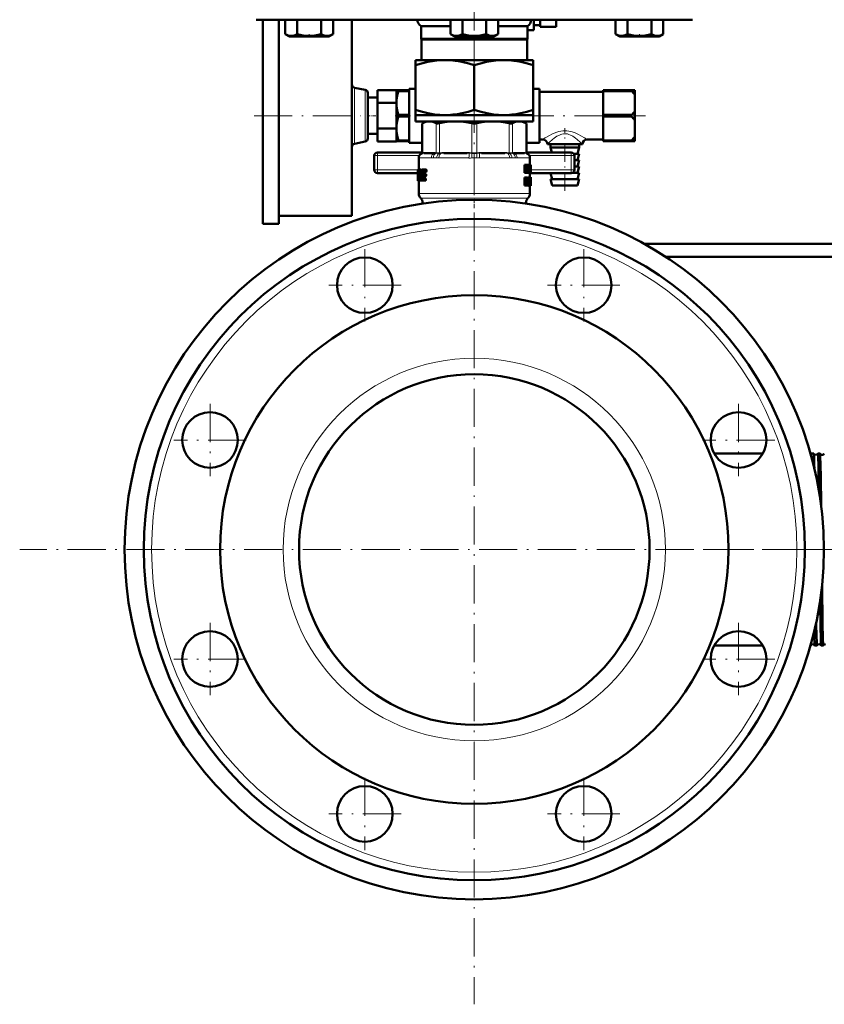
# Model space of a CAD drawing. Extents: x -2073 to 2460, y -1789 to 708.
# Tile 81 of 93: x 1355 to 1608, y -402 to -92. Entities that reach past the tile are written whole.
import ezdxf

# ---------------------------------------------------------------- set-up
doc = ezdxf.new("R2010")
doc.units = 0
doc.linetypes.add('DASHDOT', pattern=[18.5, 12, -3, 0.5, -3])

msp = doc.modelspace()

# ---------------------------------------------------------------- linework, layer by layer
at = {"color": 7, "linetype": 'DASHDOT', "lineweight": 18}
for p, q in [((1497.97, 400.7), (1497.97, -103.59)), ((1497.97, -64.74), (1497.97, -110.53)), ((1497.97, -115.97), (1497.97, -402.05)), ((1428.67, -122.56), (1462.27, -122.56)), ((1510.96, -122.56), (1551.88, -122.56)), ((1463.53, -164.49), (1463.53, -187.24)), ((1532.41, -164.49), (1532.41, -187.24)), ((1474.91, -175.86), (1452.16, -175.86)), ((1543.79, -175.86), (1521.04, -175.86)), ((1414.82, -213.2), (1414.82, -235.95)), ((1581.12, -213.2), (1581.12, -235.95)), ((1426.2, -224.57), (1403.45, -224.57)), ((1592.5, -224.57), (1569.75, -224.57)), ((1641.01, -259.01), (1354.93, -259.01)), ((1570.46, -259.01), (1606.85, -259.01)), ((1600.21, -259.01), (1745.2, -259.01)), ((1414.82, -282.08), (1414.82, -304.83)), ((1581.12, -282.08), (1581.12, -304.83)), ((1426.2, -293.45), (1403.45, -293.45)), ((1592.5, -293.45), (1569.75, -293.45)), ((1463.53, -330.79), (1463.53, -353.54)), ((1532.41, -330.79), (1532.41, -353.54)), ((1474.91, -342.16), (1452.16, -342.16)), ((1543.79, -342.16), (1521.04, -342.16))]:
    msp.add_line(p, q, dxfattribs=at)
at = {"color": 7, "lineweight": 50}
for p, q in [((1429.3, -92.36), (1497.97, -92.36)), ((1431.47, -122.56), (1431.47, -92.36)), ((1436.47, -122.56), (1436.47, -92.36)), ((1438.51, -92.36), (1438.51, -96.9)), ((1442.26, -92.36), (1442.26, -96.9)), ((1449.77, -92.36), (1449.77, -96.9)), ((1453.52, -92.36), (1453.52, -96.89)), ((1453.52, -92.36), (1453.52, -96.89)), ((1459.47, -122.56), (1459.47, -92.36)), ((1490.46, -92.36), (1490.46, -96.89)), ((1494.22, -92.36), (1494.22, -96.9)), ((1497.97, -92.36), (1566.64, -92.36)), ((1501.72, -92.36), (1501.72, -96.9)), ((1505.47, -92.36), (1505.47, -96.9)), ((1516.72, -95.61), (1516.72, -92.36)), ((1518.72, -92.36), (1518.72, -94.61)), ((1523.72, -92.36), (1523.72, -94.61)), ((1542.42, -92.36), (1542.42, -96.89)), ((1546.17, -92.36), (1546.17, -96.89)), ((1553.68, -92.36), (1553.68, -96.9)), ((1557.43, -92.36), (1557.43, -96.9)), ((1557.44, -92.36), (1557.44, -96.9)), ((1481.22, -94.36), (1490.46, -94.36)), ((1481.22, -98.36), (1481.22, -94.36)), ((1505.47, -94.36), (1514.72, -94.36)), ((1514.72, -94.36), (1514.72, -98.36)), ((1516.72, -95.61), (1514.72, -95.61)), ((1518.72, -94.11), (1516.72, -94.11)), ((1518.72, -94.61), (1523.72, -94.61)), ((1439.84, -97.66), (1438.51, -96.9)), ((1439.84, -97.66), (1451.36, -97.66)), ((1451.36, -97.66), (1452.19, -97.66)), ((1452.19, -97.66), (1453.52, -96.89)), ((1481.22, -98.36), (1514.72, -98.36)), ((1481.22, -98.36), (1481.35, -98.58)), ((1481.35, -98.58), (1514.6, -98.58)), ((1481.35, -98.58), (1481.35, -105.06)), ((1491.8, -97.66), (1490.47, -96.89)), ((1491.8, -97.66), (1492.62, -97.66)), ((1492.62, -97.66), (1504.15, -97.66)), ((1504.15, -97.66), (1505.47, -96.9)), ((1514.6, -98.58), (1514.72, -98.36)), ((1514.6, -105.06), (1514.6, -98.58)), ((1543.76, -97.66), (1542.42, -96.89)), ((1543.76, -97.66), (1543.97, -97.66)), ((1543.97, -97.66), (1549.93, -97.66)), ((1549.93, -97.66), (1556.11, -97.66)), ((1556.11, -97.66), (1557.43, -96.9)), ((1479.47, -105.06), (1479.47, -106.71)), ((1479.47, -105.06), (1488.72, -105.06)), ((1488.72, -105.06), (1497.97, -105.06)), ((1497.97, -105.06), (1507.22, -105.06)), ((1507.22, -105.06), (1516.47, -105.06)), ((1516.47, -106.71), (1516.47, -105.06)), ((1479.47, -120.71), (1479.47, -106.71)), ((1497.97, -120.71), (1497.97, -106.71)), ((1516.47, -106.71), (1516.47, -120.71)), ((1460.28, -113.75), (1463.66, -114.4)), ((1467.47, -114.48), (1473.47, -114.48)), ((1467.47, -114.48), (1467.47, -118.52)), ((1473.47, -114.48), (1473.47, -114.56)), ((1473.47, -114.56), (1473.47, -117.46)), ((1473.47, -114.56), (1474.05, -114.56)), ((1474.05, -114.56), (1474.05, -114.81)), ((1477.47, -114.56), (1474.05, -114.56)), ((1477.47, -131.06), (1477.47, -114.06)), ((1479.47, -114.06), (1477.47, -114.06)), ((1477.47, -114.56), (1477.47, -114.81)), ((1518.47, -114.06), (1516.47, -114.06)), ((1518.47, -131.06), (1518.47, -114.06)), ((1538.47, -114.81), (1538.47, -114.56)), ((1538.47, -114.56), (1547.47, -114.56)), ((1547.47, -114.81), (1547.47, -114.56)), ((1548.47, -114.56), (1547.47, -114.56)), ((1548.47, -116.02), (1548.47, -114.56)), ((1464.47, -129.74), (1464.47, -115.39)), ((1464.47, -116.81), (1467.47, -116.81)), ((1473.47, -117.46), (1473.47, -119.66)), ((1477.47, -114.81), (1474.05, -114.81)), ((1477.47, -114.81), (1477.47, -116.16)), ((1518.47, -126.16), (1518.47, -115.06)), ((1518.47, -115.06), (1538.47, -115.06)), ((1538.47, -114.81), (1538.47, -122.32)), ((1538.47, -114.81), (1547.47, -114.81)), ((1548.47, -116.02), (1548.47, -121.11)), ((1467.47, -118.52), (1473.47, -118.52)), ((1467.47, -118.52), (1467.47, -126.6)), ((1473.47, -118.44), (1473.47, -118.52)), ((1473.47, -118.52), (1473.47, -118.69)), ((1473.47, -119.66), (1473.47, -125.46)), ((1479.47, -120.71), (1479.47, -122.36)), ((1516.47, -122.36), (1516.47, -120.71)), ((1431.47, -156.56), (1431.47, -122.56)), ((1436.47, -156.56), (1436.47, -122.56)), ((1459.47, -154.06), (1459.47, -122.56)), ((1474.05, -122.32), (1474.05, -122.81)), ((1477.47, -122.32), (1474.05, -122.32)), ((1477.47, -122.81), (1474.05, -122.81)), ((1477.47, -121.02), (1477.47, -122.32)), ((1477.47, -122.32), (1477.47, -122.81)), ((1477.47, -124.1), (1477.47, -122.81)), ((1479.47, -122.36), (1488.72, -122.36)), ((1479.47, -122.36), (1479.47, -124.36)), ((1488.72, -122.36), (1497.97, -122.36)), ((1497.97, -122.36), (1507.22, -122.36)), ((1507.22, -122.36), (1516.47, -122.36)), ((1516.47, -122.36), (1516.47, -124.36)), ((1538.47, -122.81), (1538.47, -122.32)), ((1538.47, -122.32), (1547.47, -122.32)), ((1538.47, -122.81), (1538.47, -130.32)), ((1538.47, -122.81), (1547.47, -122.81)), ((1547.47, -122.81), (1547.47, -122.32)), ((1548.47, -124.02), (1548.47, -121.11)), ((1467.47, -126.6), (1473.47, -126.6)), ((1467.47, -126.6), (1467.47, -130.64)), ((1473.47, -125.46), (1473.47, -127.66)), ((1473.47, -126.44), (1473.47, -126.6)), ((1473.47, -126.6), (1473.47, -126.69)), ((1479.47, -124.36), (1497.97, -124.36)), ((1482.67, -124.36), (1481.58, -124.99)), ((1481.73, -124.92), (1481.58, -124.99)), ((1481.58, -134.22), (1481.58, -124.99)), ((1497.97, -124.36), (1516.47, -124.36)), ((1513.27, -124.36), (1514.37, -124.99)), ((1514.37, -124.99), (1514.22, -124.92)), ((1514.37, -134.22), (1514.37, -124.99)), ((1518.47, -130.06), (1518.47, -126.16)), ((1548.47, -124.02), (1548.47, -129.11)), ((1464.47, -128.31), (1467.47, -128.31)), ((1473.47, -127.66), (1473.47, -130.56)), ((1477.47, -130.32), (1477.47, -128.96)), ((1518.47, -130.06), (1519.47, -130.06)), ((1533.47, -130.06), (1538.47, -130.06)), ((1548.47, -130.56), (1548.47, -129.11)), ((1460.28, -131.38), (1463.66, -130.72)), ((1467.47, -130.64), (1473.47, -130.64)), ((1473.47, -130.56), (1473.47, -130.64)), ((1473.47, -130.56), (1474.05, -130.56)), ((1474.05, -130.32), (1474.05, -130.56)), ((1477.47, -130.32), (1474.05, -130.32)), ((1477.47, -130.56), (1474.05, -130.56)), ((1477.47, -130.32), (1477.47, -130.56)), ((1481.58, -131.06), (1477.47, -131.06)), ((1518.47, -131.06), (1514.37, -131.06)), ((1526.47, -131.56), (1520.97, -131.56)), ((1521.97, -131.56), (1521.97, -132.56)), ((1530.97, -132.56), (1521.97, -132.56)), ((1522.36, -134.11), (1521.97, -132.56)), ((1531.97, -131.56), (1526.47, -131.56)), ((1530.47, -134.56), (1530.97, -132.56)), ((1530.97, -131.56), (1530.97, -132.56)), ((1538.47, -130.56), (1538.47, -130.32)), ((1538.47, -130.32), (1547.47, -130.32)), ((1538.47, -130.56), (1547.47, -130.56)), ((1547.47, -130.56), (1547.47, -130.32)), ((1548.47, -130.56), (1547.47, -130.56)), ((1466.47, -135.11), (1466.47, -137.36)), ((1467.47, -134.11), (1481.58, -134.11)), ((1480.47, -135.81), (1480.47, -139.52)), ((1485.17, -134.36), (1482.13, -134.36)), ((1495.71, -134.36), (1488.37, -134.36)), ((1507.57, -134.36), (1500.24, -134.36)), ((1513.81, -134.36), (1510.77, -134.36)), ((1514.37, -134.11), (1528.47, -134.11)), ((1515.47, -135.81), (1515.47, -137.97)), ((1530.97, -134.56), (1529.31, -134.56)), ((1529.47, -135.11), (1529.47, -137.36)), ((1530.47, -136.56), (1530.97, -134.56)), ((1466.47, -137.36), (1466.47, -139.61)), ((1514.09, -137.97), (1513.76, -137.97)), ((1513.76, -140.55), (1513.76, -137.97)), ((1514.09, -137.97), (1514.42, -137.97)), ((1514.09, -140.55), (1514.09, -137.97)), ((1514.29, -138.45), (1514.29, -138.45)), ((1514.33, -138.81), (1514.3, -138.81)), ((1514.3, -139.12), (1514.3, -140.55)), ((1514.48, -138.43), (1514.53, -137.97)), ((1514.84, -137.97), (1514.53, -137.97)), ((1514.84, -137.97), (1515.08, -137.97)), ((1514.92, -139.01), (1514.88, -139.01)), ((1514.92, -138.45), (1514.93, -138.45)), ((1514.92, -140.55), (1514.92, -139.01)), ((1515.08, -137.97), (1515.08, -140.55)), ((1515.08, -138.2), (1515.1, -137.97)), ((1515.1, -137.97), (1515.41, -137.97)), ((1515.41, -137.97), (1515.53, -137.97)), ((1515.41, -139.53), (1515.46, -138.66)), ((1515.48, -138.66), (1515.46, -138.66)), ((1515.47, -138.43), (1515.47, -138.43)), ((1515.48, -138.66), (1515.52, -139.53)), ((1515.7, -137.97), (1515.53, -137.97)), ((1515.7, -137.97), (1515.76, -137.97)), ((1515.7, -140.55), (1515.7, -137.97)), ((1515.74, -140.08), (1515.74, -138.44)), ((1515.74, -138.44), (1515.75, -138.44)), ((1515.77, -138.65), (1515.74, -138.65)), ((1515.77, -139.23), (1515.74, -139.23)), ((1515.76, -137.97), (1515.77, -138.11)), ((1515.77, -138.11), (1515.77, -139.18)), ((1515.77, -138.65), (1515.77, -139.18)), ((1515.77, -139.18), (1515.77, -139.23)), ((1515.77, -139.23), (1515.77, -139.3)), ((1515.77, -139.3), (1515.77, -139.85)), ((1515.77, -139.3), (1515.77, -140.37)), ((1530.97, -136.56), (1529.47, -136.56)), ((1529.47, -137.36), (1529.47, -139.61)), ((1530.97, -138.56), (1529.47, -138.56)), ((1530.47, -138.56), (1530.97, -136.56)), ((1530.47, -140.56), (1530.97, -138.56)), ((1467.47, -140.61), (1480.17, -140.61)), ((1480.17, -139.52), (1480.18, -139.52)), ((1480.17, -139.52), (1480.17, -142.85)), ((1480.26, -139.52), (1480.18, -139.52)), ((1480.19, -139.85), (1480.18, -139.52)), ((1480.24, -139.85), (1480.19, -139.85)), ((1480.26, -139.52), (1480.81, -139.52)), ((1480.64, -140.42), (1480.37, -140.42)), ((1480.37, -142.29), (1480.5, -142.29)), ((1480.41, -140.21), (1480.6, -140.21)), ((1480.54, -142.22), (1480.5, -142.29)), ((1480.64, -140.44), (1480.56, -142.06)), ((1480.6, -140.21), (1480.63, -140.27)), ((1481.12, -139.52), (1480.81, -139.52)), ((1480.88, -139.57), (1480.81, -139.52)), ((1481.06, -142.28), (1480.84, -142.28)), ((1481.19, -139.57), (1480.88, -139.57)), ((1481.25, -139.72), (1480.93, -139.72)), ((1481.23, -139.94), (1480.96, -139.94)), ((1481.2, -140.21), (1480.96, -140.21)), ((1481.19, -139.57), (1481.12, -139.52)), ((1481.46, -142.06), (1481.49, -141.59)), ((1481.78, -142.06), (1481.46, -142.06)), ((1481.79, -142.22), (1481.47, -142.22)), ((1481.52, -142.29), (1481.47, -142.22)), ((1481.49, -139.52), (1482.52, -139.52)), ((1481.49, -141.59), (1481.58, -140.44)), ((1481.52, -142.29), (1482.29, -142.29)), ((1481.91, -140.44), (1481.58, -140.44)), ((1481.61, -141.12), (1481.6, -141.26)), ((1481.95, -140.27), (1481.62, -140.27)), ((1481.69, -140.21), (1482.51, -140.21)), ((1481.69, -141.59), (1482.39, -141.59)), ((1481.71, -140.9), (1482.4, -140.9)), ((1481.78, -142.06), (1481.82, -141.59)), ((1481.85, -142.29), (1481.79, -142.22)), ((1481.87, -140.9), (1481.91, -140.44)), ((1481.95, -140.27), (1482.01, -140.21)), ((1482.63, -142.29), (1482.29, -142.29)), ((1482.74, -141.59), (1482.39, -141.59)), ((1482.75, -140.9), (1482.4, -140.9)), ((1482.49, -141.38), (1482.51, -141.24)), ((1482.84, -141.38), (1482.49, -141.38)), ((1482.86, -140.21), (1482.51, -140.21)), ((1482.85, -141.24), (1482.51, -141.24)), ((1482.87, -139.52), (1482.52, -139.52)), ((1482.61, -139.99), (1482.63, -139.85)), ((1482.96, -139.99), (1482.61, -139.99)), ((1482.97, -139.85), (1482.62, -139.85)), ((1482.84, -141.38), (1482.85, -141.24)), ((1482.96, -139.99), (1482.97, -139.85)), ((1514.09, -140.55), (1513.76, -140.55)), ((1514.09, -141.96), (1513.76, -141.96)), ((1513.76, -144.54), (1513.76, -141.96)), ((1514.09, -140.55), (1514.3, -140.55)), ((1514.09, -141.96), (1514.45, -141.96)), ((1514.09, -144.54), (1514.09, -141.96)), ((1514.55, -140.55), (1514.3, -140.55)), ((1514.32, -143.12), (1514.32, -142.39)), ((1514.32, -142.39), (1514.42, -142.39)), ((1514.55, -140.55), (1514.71, -140.55)), ((1514.68, -139.5), (1514.61, -139.5)), ((1514.64, -139.87), (1514.64, -139.87)), ((1514.92, -140.55), (1514.71, -140.55)), ((1515.14, -141.96), (1514.83, -141.96)), ((1514.83, -143.45), (1514.83, -141.96)), ((1514.92, -140.55), (1515.08, -140.55)), ((1515.08, -140.55), (1515.2, -140.55)), ((1515.14, -141.96), (1515.28, -141.96)), ((1515.14, -143.45), (1515.14, -141.96)), ((1515.2, -140.55), (1515.34, -140.55)), ((1515.48, -141.96), (1515.28, -141.96)), ((1515.28, -141.96), (1515.28, -143.46)), ((1515.38, -139.98), (1515.34, -140.55)), ((1515.34, -140.55), (1515.57, -140.55)), ((1515.38, -139.98), (1515.54, -139.98)), ((1515.41, -139.53), (1515.52, -139.53)), ((1515.43, -141.96), (1515.43, -141.95)), ((1515.74, -141.95), (1515.44, -141.95)), ((1515.76, -141.91), (1515.46, -141.91)), ((1515.47, -140.55), (1515.47, -141.91)), ((1515.47, -140.61), (1528.47, -140.61)), ((1515.68, -141.91), (1515.47, -141.91)), ((1515.48, -141.96), (1515.57, -141.96)), ((1515.48, -143.48), (1515.48, -141.96)), ((1515.57, -140.55), (1515.54, -139.98)), ((1515.57, -140.55), (1515.65, -140.55)), ((1515.57, -141.96), (1515.57, -143.42)), ((1515.71, -142.09), (1515.57, -142.09)), ((1515.7, -142.33), (1515.57, -142.33)), ((1515.7, -140.55), (1515.65, -140.55)), ((1515.7, -140.55), (1515.76, -140.55)), ((1515.77, -139.85), (1515.74, -139.85)), ((1515.74, -140.08), (1515.75, -140.08)), ((1515.75, -142.39), (1515.74, -142.44)), ((1515.74, -142.44), (1515.74, -142.52)), ((1515.76, -142.38), (1515.75, -142.38)), ((1515.77, -142.41), (1515.75, -142.41)), ((1515.77, -142.41), (1515.76, -142.38)), ((1515.77, -141.93), (1515.77, -142.01)), ((1515.77, -142.01), (1515.77, -142.55)), ((1515.77, -142.47), (1515.77, -142.41)), ((1522.47, -142.56), (1521.98, -140.61)), ((1530.97, -140.56), (1528.78, -140.56)), ((1530.47, -142.56), (1530.97, -140.56)), ((1480.19, -142.76), (1480.17, -142.76)), ((1480.17, -142.85), (1480.17, -142.76)), ((1480.17, -142.98), (1480.17, -142.85)), ((1480.21, -142.98), (1480.17, -142.98)), ((1480.21, -142.98), (1480.27, -142.98)), ((1480.37, -142.98), (1480.27, -142.98)), ((1480.33, -142.76), (1480.3, -142.76)), ((1480.33, -142.5), (1480.33, -142.64)), ((1480.37, -142.98), (1480.62, -142.98)), ((1480.47, -142.98), (1480.47, -147.03)), ((1480.62, -142.98), (1480.69, -142.92)), ((1480.93, -142.98), (1480.62, -142.98)), ((1481, -142.92), (1480.69, -142.92)), ((1481.07, -142.77), (1480.75, -142.77)), ((1481.05, -142.55), (1480.81, -142.55)), ((1480.93, -142.98), (1481, -142.92)), ((1481.07, -142.77), (1481.08, -142.73)), ((1481.15, -142.92), (1481.23, -142.98)), ((1481.23, -142.98), (1482.27, -142.98)), ((1482.61, -142.98), (1482.27, -142.98)), ((1482.37, -142.76), (1482.39, -142.62)), ((1482.72, -142.76), (1482.37, -142.76)), ((1482.73, -142.62), (1482.39, -142.62)), ((1482.72, -142.76), (1482.73, -142.62)), ((1514.09, -144.54), (1513.76, -144.54)), ((1514.09, -144.54), (1514.32, -144.54)), ((1514.56, -142.73), (1514.32, -142.73)), ((1514.52, -143.01), (1514.32, -143.01)), ((1514.32, -143.12), (1514.41, -143.12)), ((1514.32, -143.55), (1514.32, -144.54)), ((1514.32, -143.55), (1514.38, -143.55)), ((1514.42, -143.57), (1514.32, -143.57)), ((1514.45, -143.63), (1514.32, -143.63)), ((1514.48, -143.74), (1514.32, -143.74)), ((1514.33, -144.54), (1514.32, -144.49)), ((1514.65, -144.54), (1514.33, -144.54)), ((1514.51, -143.87), (1514.48, -143.74)), ((1514.65, -144.54), (1514.51, -143.87)), ((1514.57, -143.37), (1514.57, -143.38)), ((1514.65, -143.53), (1514.68, -143.65)), ((1514.65, -144.54), (1514.86, -144.54)), ((1514.68, -143.65), (1514.71, -143.77)), ((1515.14, -143.45), (1514.83, -143.45)), ((1515.38, -144.58), (1515.08, -144.58)), ((1515.48, -143.48), (1515.28, -143.48)), ((1515.74, -144.58), (1515.44, -144.58)), ((1515.72, -144.55), (1515.45, -144.55)), ((1515.47, -144.58), (1515.47, -147.03)), ((1515.69, -144.44), (1515.5, -144.44)), ((1515.69, -143.86), (1515.56, -143.86)), ((1515.69, -142.68), (1515.57, -142.68)), ((1515.7, -143.12), (1515.57, -143.12)), ((1515.74, -143.43), (1515.57, -143.43)), ((1515.75, -143.52), (1515.57, -143.52)), ((1515.76, -143.62), (1515.57, -143.62)), ((1515.76, -143.73), (1515.57, -143.73)), ((1515.69, -144.44), (1515.69, -143.86)), ((1515.76, -143.86), (1515.69, -143.86)), ((1515.76, -143.97), (1515.7, -143.97)), ((1515.76, -144.05), (1515.72, -144.05)), ((1515.75, -144.1), (1515.73, -144.1)), ((1515.77, -142.47), (1515.74, -142.47)), ((1515.74, -142.52), (1515.74, -142.63)), ((1515.77, -142.55), (1515.74, -142.55)), ((1515.74, -142.63), (1515.74, -142.75)), ((1515.75, -142.68), (1515.74, -142.68)), ((1515.74, -142.75), (1515.74, -142.84)), ((1515.74, -142.84), (1515.75, -142.93)), ((1515.75, -143.52), (1515.74, -143.43)), ((1515.76, -144.54), (1515.74, -144.58)), ((1515.75, -142.68), (1515.75, -142.55)), ((1515.75, -142.91), (1515.75, -142.68)), ((1515.75, -142.93), (1515.76, -143.02)), ((1515.76, -143.62), (1515.75, -143.52)), ((1515.75, -144.1), (1515.76, -144.05)), ((1515.76, -143.02), (1515.77, -143.16)), ((1515.76, -143.73), (1515.76, -143.62)), ((1515.76, -143.86), (1515.76, -143.73)), ((1515.76, -143.97), (1515.76, -143.86)), ((1515.76, -144.05), (1515.76, -143.97)), ((1515.77, -142.55), (1515.77, -142.47)), ((1515.77, -143.16), (1515.77, -143.33)), ((1515.77, -143.33), (1515.77, -143.54)), ((1515.77, -143.54), (1515.77, -143.81)), ((1515.77, -143.81), (1515.77, -144.17)), ((1515.77, -144.17), (1515.77, -144.41)), ((1530.97, -142.56), (1521.97, -142.56)), ((1522.47, -144.56), (1521.97, -142.56)), ((1530.47, -144.56), (1522.47, -144.56)), ((1530.47, -144.56), (1530.97, -142.56)), ((1481.14, -148.53), (1481.06, -148.45)), ((1514.81, -148.53), (1514.89, -148.45)), ((1481.72, -149.94), (1481.72, -150.19)), ((1514.22, -149.94), (1514.22, -150.19)), ((1436.47, -154.06), (1459.47, -154.06)), ((1431.47, -156.56), (1436.47, -156.56)), ((1551.56, -162.91), (1621.81, -162.91)), ((1621.81, -166.91), (1558.18, -166.91)), ((1573.5, -228.86), (1588.75, -228.86)), ((1604.06, -228.87), (1604.06, -228.86)), ((1604.06, -228.86), (1604.8, -228.86)), ((1604.8, -228.86), (1604.8, -228.87)), ((1606.08, -228.87), (1606.08, -228.86)), ((1606.08, -228.86), (1606.78, -228.86)), ((1604.96, -232.55), (1604.97, -233.36)), ((1573.5, -289.16), (1588.75, -289.16)), ((1603.79, -289.16), (1603.81, -289.16)), ((1603.81, -289.16), (1603.82, -289.16)), ((1605.07, -289.16), (1605.07, -289.16)), ((1605.07, -289.16), (1605.79, -289.16)), ((1605.79, -289.16), (1605.79, -289.16)), ((1607.09, -289.16), (1607.09, -289.16)), ((1607.09, -289.16), (1607.77, -289.16))]:
    msp.add_line(p, q, dxfattribs=at)
at = {"color": 7, "linetype": 'DASHDOT', "lineweight": 18, "ltscale": 0.023111}
msp.add_line((1446.01, -97.74), (1446.01, -96.81), dxfattribs=at)
at = {"color": 7, "linetype": 'DASHDOT', "lineweight": 18, "ltscale": 0.023199}
msp.add_line((1549.93, -97.74), (1549.93, -96.81), dxfattribs=at)
at = {"color": 7, "lineweight": 18}
for p, q in [((1460.28, -113.75), (1460.28, -131.38)), ((1463.66, -130.72), (1463.66, -114.4)), ((1481.73, -124.92), (1481.73, -134.2)), ((1485.94, -134.2), (1485.94, -124.92)), ((1487.03, -124.92), (1487.03, -134.2)), ((1497.21, -134.2), (1497.21, -124.92)), ((1498.74, -124.92), (1498.74, -134.2)), ((1508.92, -134.2), (1508.92, -124.92)), ((1510, -124.92), (1510, -134.2)), ((1514.22, -134.2), (1514.22, -124.92)), ((1467.47, -135.11), (1466.47, -135.11)), ((1467.47, -134.11), (1467.47, -135.11)), ((1467.47, -135.11), (1480.64, -135.11)), ((1467.47, -135.11), (1467.47, -139.61)), ((1480.49, -135.84), (1480.47, -135.81)), ((1480.55, -135.86), (1484.47, -135.86)), ((1481.58, -134.4), (1481.45, -134.4)), ((1481.58, -134.22), (1481.71, -134.21)), ((1481.6, -134.4), (1481.58, -134.4)), ((1481.86, -134.37), (1481.6, -134.4)), ((1481.71, -134.21), (1481.73, -134.2)), ((1481.73, -134.2), (1482.02, -134.17)), ((1482.32, -134.16), (1485.36, -134.16)), ((1486.12, -135.84), (1485.1, -135.84)), ((1485.81, -134.4), (1485.49, -134.37)), ((1485.65, -134.17), (1485.94, -134.2)), ((1485.83, -134.4), (1485.81, -134.4)), ((1485.94, -134.2), (1485.97, -134.21)), ((1486.84, -135.86), (1496.3, -135.86)), ((1486.98, -134.4), (1486.92, -134.4)), ((1486.98, -134.21), (1487.03, -134.2)), ((1487.67, -134.37), (1486.98, -134.4)), ((1487.03, -134.2), (1487.74, -134.17)), ((1488.45, -134.16), (1495.78, -134.16)), ((1497.14, -134.4), (1496.42, -134.37)), ((1496.5, -134.17), (1497.21, -134.2)), ((1497.2, -134.4), (1497.14, -134.4)), ((1497.21, -134.2), (1497.26, -134.21)), ((1498.68, -134.21), (1498.74, -134.2)), ((1498.74, -134.2), (1499.45, -134.17)), ((1498.8, -134.4), (1498.74, -134.4)), ((1499.52, -134.37), (1498.8, -134.4)), ((1499.65, -135.86), (1509.11, -135.86)), ((1500.16, -134.16), (1507.49, -134.16)), ((1508.21, -134.17), (1508.92, -134.2)), ((1508.97, -134.4), (1508.27, -134.37)), ((1508.92, -134.2), (1508.97, -134.21)), ((1509.02, -134.4), (1508.97, -134.4)), ((1510.85, -135.84), (1509.83, -135.84)), ((1509.98, -134.21), (1510, -134.2)), ((1510, -134.2), (1510.29, -134.17)), ((1510.14, -134.4), (1510.11, -134.4)), ((1510.46, -134.37), (1510.14, -134.4)), ((1510.59, -134.16), (1513.63, -134.16)), ((1511.47, -135.86), (1515.39, -135.86)), ((1513.92, -134.17), (1514.22, -134.2)), ((1514.35, -134.4), (1514.08, -134.37)), ((1514.22, -134.2), (1514.24, -134.21)), ((1514.24, -134.21), (1514.37, -134.22)), ((1514.37, -134.4), (1514.35, -134.4)), ((1514.5, -134.4), (1514.37, -134.4)), ((1515.3, -135.11), (1528.47, -135.11)), ((1515.47, -135.81), (1515.46, -135.84)), ((1528.47, -135.11), (1528.47, -134.11)), ((1528.47, -135.11), (1529.47, -135.11)), ((1528.47, -135.11), (1528.47, -139.61)), ((1467.47, -139.61), (1466.47, -139.61)), ((1467.47, -139.61), (1467.47, -140.61)), ((1467.47, -139.61), (1480.17, -139.61)), ((1515.77, -139.61), (1528.47, -139.61)), ((1528.47, -140.61), (1528.47, -139.61)), ((1528.47, -139.61), (1529.47, -139.61)), ((1514.51, -143.87), (1514.32, -143.87)), ((1480.47, -147.03), (1497.97, -147.03)), ((1481.06, -148.45), (1497.97, -148.45)), ((1481.14, -148.53), (1497.97, -148.53)), ((1497.97, -147.03), (1515.47, -147.03)), ((1497.97, -148.45), (1514.89, -148.45)), ((1497.97, -148.53), (1514.81, -148.53)), ((1481.72, -149.94), (1483.46, -149.94)), ((1512.49, -149.94), (1512.99, -149.94)), ((1512.99, -149.94), (1514.22, -149.94))]:
    msp.add_line(p, q, dxfattribs=at)
at = {"color": 7, "linetype": 'DASHDOT', "lineweight": 18, "ltscale": 0.109586}
msp.add_line((1497.97, -124.73), (1497.97, -120.34), dxfattribs=at)
at = {"color": 7, "linetype": 'DASHDOT', "lineweight": 18, "ltscale": 0.090002}
msp.add_line((1464.17, -122.56), (1467.77, -122.56), dxfattribs=at)
at = {"color": 7, "linetype": 'DASHDOT', "lineweight": 18, "ltscale": 0.119998}
msp.add_line((1473.07, -122.56), (1477.87, -122.56), dxfattribs=at)
at = {"color": 7, "linetype": 'DASHDOT', "lineweight": 18, "ltscale": 0.493286}
msp.add_line((1526.47, -146.21), (1526.47, -126.47), dxfattribs=at)
at = {"color": 7, "linetype": 'DASHDOT', "lineweight": 18, "ltscale": 0.431585}
msp.add_line((1497.97, -134.36), (1497.97, -151.62), dxfattribs=at)
at = {"color": 7, "linetype": 'DASHDOT', "lineweight": 18, "ltscale": 0.030563}
msp.add_line((1604.67, -259.01), (1605.9, -259.01), dxfattribs=at)
at = {"color": 7, "linetype": 'DASHDOT', "lineweight": 18, "ltscale": 0.045969}
msp.add_line((1606.09, -259.01), (1607.93, -259.01), dxfattribs=at)
at = {"color": 7, "lineweight": 50}
for points in [[(1438.51, -96.9), (1438.99, -97.14), (1439.45, -97.33), (1439.88, -97.43), (1440.29, -97.48), (1440.92, -97.43), (1441.57, -97.24), (1442.26, -96.9)], [(1442.26, -96.9), (1443.22, -97.15), (1444.15, -97.33), (1445, -97.43), (1445.83, -97.48), (1447.09, -97.43), (1448.37, -97.24), (1449.77, -96.9)], [(1449.77, -96.89), (1450.25, -97.14), (1450.72, -97.32), (1451.14, -97.42), (1451.56, -97.47), (1452.19, -97.42), (1452.83, -97.23), (1453.47, -96.92)], [(1449.77, -96.9), (1450.25, -97.14), (1450.71, -97.32), (1451.13, -97.43), (1451.64, -97.47)], [(1451.64, -97.47), (1452.23, -97.41), (1452.82, -97.23), (1453.52, -96.89)], [(1490.46, -96.89), (1490.94, -97.14), (1491.41, -97.32), (1491.83, -97.43), (1492.34, -97.47)], [(1492.34, -97.47), (1492.93, -97.41), (1493.52, -97.23), (1494.22, -96.9)], [(1494.22, -96.9), (1495.17, -97.14), (1496.11, -97.33), (1496.95, -97.43), (1497.79, -97.48), (1499.04, -97.43), (1500.33, -97.24), (1501.72, -96.9)], [(1501.72, -96.9), (1502.2, -97.15), (1502.67, -97.33), (1503.09, -97.43), (1503.51, -97.48), (1504.14, -97.43), (1504.78, -97.24), (1505.47, -96.9)], [(1543.43, -97.34), (1544.05, -97.46), (1544.68, -97.44), (1545.04, -97.37), (1545.41, -97.26), (1546.17, -96.89)], [(1546.17, -96.89), (1547.13, -97.14), (1548.06, -97.32), (1548.91, -97.43), (1549.93, -97.47)], [(1549.93, -97.47), (1551.1, -97.41), (1552.29, -97.23), (1553.68, -96.9)], [(1553.68, -96.9), (1554.16, -97.14), (1554.62, -97.33), (1555.05, -97.43), (1555.46, -97.48), (1556.09, -97.43), (1556.74, -97.24), (1557.43, -96.9)], [(1479.47, -106.71), (1481.4, -106.12), (1483.32, -105.65), (1484.77, -105.38), (1486.21, -105.19), (1487.65, -105.09), (1488.72, -105.06)], [(1488.72, -105.06), (1490.33, -105.12), (1491.94, -105.28), (1493.01, -105.44), (1494.08, -105.64), (1496.22, -106.17), (1497.97, -106.71)], [(1497.97, -106.71), (1499.9, -106.12), (1501.82, -105.65), (1503.27, -105.38), (1504.71, -105.19), (1506.15, -105.09), (1507.22, -105.06)], [(1507.22, -105.06), (1508.83, -105.12), (1510.44, -105.28), (1511.51, -105.44), (1512.58, -105.64), (1514.72, -106.17), (1516.47, -106.71)], [(1473.47, -117.46), (1473.65, -116.32), (1473.97, -115.05), (1474.05, -114.81)], [(1473.47, -119.66), (1473.65, -120.81), (1473.97, -122.08), (1474.05, -122.32)], [(1488.72, -122.36), (1487.11, -122.31), (1485.5, -122.15), (1484.43, -121.99), (1483.37, -121.78), (1481.22, -121.25), (1479.47, -120.71)], [(1497.97, -120.71), (1496.05, -121.3), (1494.13, -121.77), (1492.68, -122.04), (1491.23, -122.23), (1489.79, -122.34), (1488.72, -122.36)], [(1507.22, -122.36), (1505.61, -122.31), (1504, -122.15), (1502.93, -121.99), (1501.87, -121.78), (1499.72, -121.25), (1497.97, -120.71)], [(1516.47, -120.71), (1514.55, -121.3), (1512.63, -121.77), (1511.18, -122.04), (1509.73, -122.23), (1508.29, -122.34), (1507.22, -122.36)], [(1473.47, -125.46), (1473.65, -124.32), (1473.97, -123.05), (1474.05, -122.81)], [(1483.84, -124.36), (1483.16, -124.42), (1482.46, -124.6), (1481.73, -124.92)], [(1485.94, -124.92), (1485.21, -124.6), (1484.51, -124.42), (1483.84, -124.36)], [(1487.03, -124.92), (1486.49, -124.99), (1486.09, -124.97), (1485.94, -124.92)], [(1492.12, -124.36), (1490.4, -124.43), (1488.63, -124.63), (1487.03, -124.92)], [(1497.21, -124.92), (1495.44, -124.6), (1493.76, -124.42), (1492.12, -124.36)], [(1503.83, -124.36), (1502.11, -124.43), (1500.34, -124.63), (1498.74, -124.92)], [(1508.92, -124.92), (1507.15, -124.6), (1505.47, -124.42), (1503.83, -124.36)], [(1510, -124.92), (1509.85, -124.97), (1509.67, -124.99), (1509.2, -124.97), (1508.92, -124.92)], [(1512.11, -124.36), (1511.39, -124.43), (1510.66, -124.63), (1510, -124.92)], [(1514.22, -124.92), (1513.48, -124.6), (1512.79, -124.42), (1512.11, -124.36)], [(1473.47, -127.66), (1473.65, -128.81), (1473.97, -130.08), (1474.05, -130.32)], [(1515.75, -138.44), (1515.76, -138.45), (1515.76, -138.45), (1515.76, -138.48), (1515.77, -138.65)], [(1480.26, -139.52), (1480.24, -139.69), (1480.24, -139.73)], [(1480.37, -142.29), (1480.35, -142.34), (1480.33, -142.5)], [(1480.37, -140.42), (1480.38, -140.27), (1480.39, -140.23), (1480.41, -140.21)], [(1481.6, -141.26), (1481.61, -141.44), (1481.69, -141.59)], [(1481.71, -140.9), (1481.64, -140.97), (1481.61, -141.12)], [(1481.62, -140.27), (1481.65, -140.23), (1481.69, -140.21)], [(1482.39, -142.62), (1482.37, -142.4), (1482.34, -142.33), (1482.29, -142.29)], [(1482.39, -141.59), (1482.46, -141.52), (1482.49, -141.38)], [(1482.51, -141.24), (1482.5, -141.06), (1482.46, -140.95), (1482.44, -140.92), (1482.4, -140.9)], [(1482.51, -140.21), (1482.58, -140.14), (1482.61, -139.99)], [(1482.62, -139.85), (1482.62, -139.68), (1482.58, -139.57), (1482.56, -139.54), (1482.52, -139.52)], [(1482.73, -142.62), (1482.72, -142.44), (1482.69, -142.33), (1482.67, -142.3), (1482.63, -142.29)], [(1482.74, -141.59), (1482.81, -141.52), (1482.84, -141.38)], [(1482.85, -141.24), (1482.84, -141.06), (1482.81, -140.95), (1482.79, -140.92), (1482.75, -140.9)], [(1482.86, -140.21), (1482.93, -140.14), (1482.96, -139.99)], [(1482.97, -139.85), (1482.97, -139.68), (1482.93, -139.57), (1482.91, -139.54), (1482.87, -139.52)], [(1514.42, -142.39), (1514.48, -142.4), (1514.51, -142.43), (1514.54, -142.5), (1514.56, -142.73)], [(1514.45, -141.96), (1514.55, -141.98), (1514.64, -142.05), (1514.74, -142.28), (1514.77, -142.66)], [(1515.77, -139.85), (1515.76, -140.06), (1515.75, -140.08)], [(1515.77, -140.37), (1515.77, -140.5), (1515.76, -140.55)], [(1480.19, -142.64), (1480.2, -142.94), (1480.2, -142.97), (1480.21, -142.98)], [(1480.27, -142.98), (1480.29, -142.8), (1480.3, -142.76)], [(1480.33, -142.64), (1480.33, -142.74), (1480.35, -142.94), (1480.36, -142.96), (1480.37, -142.98)], [(1482.27, -142.98), (1482.34, -142.91), (1482.37, -142.76)], [(1482.61, -142.98), (1482.68, -142.91), (1482.72, -142.76)], [(1514.52, -143.01), (1514.48, -143.08), (1514.41, -143.12)], [(1515.08, -144.58), (1514.96, -144.48), (1514.89, -144.28), (1514.85, -143.98), (1514.83, -143.45)], [(1515.38, -144.58), (1515.27, -144.49), (1515.21, -144.31), (1515.16, -143.94), (1515.14, -143.45)], [(1515.28, -143.46), (1515.29, -143.8), (1515.33, -144.02), (1515.35, -144.06), (1515.39, -144.08)], [(1515.57, -143.42), (1515.55, -144.09), (1515.51, -144.38), (1515.49, -144.48), (1515.45, -144.55), (1515.38, -144.58)], [(1515.39, -144.08), (1515.46, -143.92), (1515.48, -143.48)], [(1515.72, -144.06), (1515.73, -144.1), (1515.74, -144.12)], [(1604.06, -228.86), (1604.06, -228.86), (1604.06, -228.86), (1604.07, -228.87), (1604.07, -228.88), (1604.09, -229.01), (1604.16, -230.17)], [(1604.8, -228.87), (1604.81, -228.88), (1604.82, -228.94), (1604.86, -229.35), (1604.89, -230.11), (1604.96, -232.55)], [(1606.08, -228.86), (1606.09, -228.86), (1606.09, -228.86), (1606.09, -228.87), (1606.09, -228.88), (1606.1, -228.91), (1606.14, -229.29), (1606.17, -230.05), (1606.24, -232.55)], [(1606.79, -228.87), (1606.79, -228.89), (1606.81, -228.97), (1606.85, -229.53), (1606.94, -232.55)], [(1606.94, -232.55), (1607, -236.05), (1607.12, -245.11)], [(1607.4, -270.55), (1607.55, -282.06), (1607.65, -287.13), (1607.73, -288.93), (1607.76, -289.14), (1607.76, -289.15), (1607.77, -289.16), (1607.77, -289.16), (1607.77, -289.16)], [(1606.77, -275.42), (1606.9, -284.1), (1606.96, -286.4), (1607.04, -288.78), (1607.07, -289.1), (1607.08, -289.14), (1607.09, -289.16)], [(1605.57, -282.04), (1605.66, -286.5), (1605.7, -288), (1605.76, -289.03), (1605.78, -289.15), (1605.78, -289.16), (1605.79, -289.16), (1605.79, -289.16), (1605.79, -289.16)], [(1604.9, -284.96), (1604.93, -286.39), (1605.02, -288.79), (1605.05, -289.1), (1605.06, -289.15), (1605.07, -289.16)]]:
    msp.add_lwpolyline(points, dxfattribs=at)
at = {"color": 7, "lineweight": 18}
for points in [[(1519.47, -130.06), (1520.31, -129.53), (1521.61, -128.78), (1522.37, -128.38), (1523.15, -128.03), (1523.99, -127.71), (1524.59, -127.53), (1525.21, -127.39), (1525.84, -127.31), (1526.47, -127.28)], [(1520.97, -131.56), (1521.66, -130.9), (1522.58, -130.08), (1523.11, -129.66), (1523.99, -129.04), (1524.75, -128.63), (1525.15, -128.46), (1525.56, -128.34), (1526.01, -128.25), (1526.47, -128.22)], [(1533.47, -130.06), (1532.63, -129.53), (1531.47, -128.85), (1530.8, -128.5), (1529.71, -127.99), (1528.75, -127.64), (1527.73, -127.39), (1527.11, -127.31), (1526.47, -127.28)], [(1531.97, -131.56), (1531.28, -130.89), (1530.37, -130.08), (1529.83, -129.65), (1528.95, -129.04), (1528.2, -128.63), (1527.75, -128.45), (1527.29, -128.31), (1526.88, -128.24), (1526.47, -128.22)], [(1485.97, -134.21), (1486.48, -134.22), (1486.98, -134.21)], [(1508.97, -134.21), (1509.67, -134.22), (1509.98, -134.21)]]:
    msp.add_lwpolyline(points, dxfattribs=at)
at = {"color": 7, "lineweight": 50}
for centre, radius in [((1497.97, -259.01), 110.03), ((1497.97, -259.01), 104.03), ((1463.53, -175.86), 8.75), ((1532.41, -175.86), 8.75), ((1497.97, -259.01), 80), ((1497.97, -259.01), 55.15), ((1414.82, -224.57), 8.75), ((1581.12, -224.57), 8.75), ((1414.82, -293.45), 8.75), ((1581.12, -293.45), 8.75), ((1463.53, -342.16), 8.75), ((1532.41, -342.16), 8.75)]:
    msp.add_circle(centre, radius, dxfattribs=at)
at = {"color": 7, "lineweight": 18}
for radius in [101.53, 60.15]:
    msp.add_circle((1497.97, -259.01), radius, dxfattribs=at)
at = {"color": 7, "lineweight": 50}
for centre, radius, start, end in [((1482.38, -92.36), 2.31, 180, 240), ((1513.57, -92.36), 2.31, 300, 360), ((1544.85, -92.81), 4.75, 239.2257, 252.5363), ((1460.47, -112.77), 1, 180, 259), ((1463.47, -115.39), 1, 0, 79), ((1540.27, -121.78), 10.02, 35.1062, 44.0949), ((1540.27, -115.34), 10.02, 315.9051, 324.8938), ((1540.27, -129.78), 10.02, 35.1062, 44.0949), ((1497.96, -121.25), 3.74, 258.3446, 270.1449), ((1497.98, -121.27), 3.73, 269.8253, 281.6734), ((1463.47, -129.74), 1, 281, 360), ((1519.47, -131.56), 1.5, 0, 90), ((1533.47, -131.56), 1.5, 90, 180), ((1540.27, -123.34), 10.02, 315.9051, 324.8938), ((1460.47, -132.36), 1, 101, 180), ((1467.47, -135.11), 1, 90, 180), ((1481.97, -135.81), 1.5, 110.5177, 180.0166), ((1481.38, -134.22), 0.2, 290.5165, 359.9999), ((1514.57, -134.22), 0.2, 180.0001, 249.4835), ((1513.97, -135.81), 1.5, 360, 69.4823), ((1528.47, -135.11), 1, 0, 90), ((1485.55, -139.18), 28.75, 0.1221, 1.455), ((1523.13, -137.88), 8.85, 183.7528, 186.0891), ((1344.69, -161.62), 171.16, 7.0726, 7.6581), ((1336.04, -160.54), 179.8, 6.7194, 7.2099), ((1340.67, -119.54), 175.15, 353.4585, 353.9602), ((1340.77, -120.94), 175.04, 353.5681, 354.1451), ((1506.43, -138.02), 8.5, 354.7816, 357.0896), ((1541.26, -139.04), 26.34, 178.7215, 179.9219), ((1366.19, -127.4), 149.59, 354.956, 355.9464), ((1510.21, -138.35), 5.26, 356.7208, 359.1682), ((1521.77, -138.34), 6.3, 180.8269, 182.9355), ((1362.91, -146.61), 152.86, 2.2736, 3.2409), ((1467.47, -139.61), 1, 180, 270), ((1807.28, -142.93), 327.1, 179.4611, 179.9706), ((1809.39, -146.44), 329.22, 178.8316, 179.3379), ((1834.39, -152.36), 354.23, 178.069, 178.448), ((1479.76, -142.03), 0.804, 346.282, 357.9508), ((1479.98, -140.38), 0.659, 355.2142, 9.502), ((1478.3, -142.12), 2.54, 350.2961, 356.4129), ((1919.8, -168.18), 439.73, 176.3527, 176.6237), ((1480.41, -139.83), 0.537, 11.9329, 28.8232), ((1479.58, -140.02), 1.39, 3.3335, 12.4548), ((1478.67, -140.07), 2.29, 356.6103, 3.3487), ((1482.98, -142.43), 1.92, 175.6816, 183.6876), ((1982.02, -175.5), 502.07, 175.9689, 176.2064), ((1480.72, -139.83), 0.536, 11.9311, 28.8406), ((1483.01, -140.32), 1.82, 168.052, 176.6245), ((1482.5, -140.2), 1.3, 158.4683, 168.6111), ((1480.15, -139.98), 1.13, 8.1933, 13.0268), ((1481.81, -139.92), 0.553, 140.9405, 158.726), ((1481.5, -139.65), 0.137, 94.9628, 144.1433), ((1481.92, -142.11), 0.46, 173.2936, 193.8034), ((1482.12, -140.48), 0.536, 157.8708, 175.9089), ((1482.24, -142.11), 0.46, 173.2936, 193.8034), ((1482.44, -140.48), 0.536, 157.852, 175.9095), ((1508.86, -140.18), 5.78, 3.0866, 6.7512), ((1525.11, -140.66), 10.5, 173.627, 175.6667), ((1515.51, -141.96), 0.0713, 137.9011, 177.4986), ((1522.71, -142.65), 7.02, 177.378, 180.2111), ((1519.44, -142.5), 3.75, 173.7637, 177.4237), ((1516.88, -142.21), 1.17, 167.4145, 174.2396), ((1515.81, -141.96), 0.0722, 138.1208, 177.231), ((1515.78, -142.39), 0.0281, 137.9531, 180.5121), ((1515.74, -141.93), 0.0248, 349.9677, 54.469), ((1515.75, -142.38), 0.0146, 0.7968, 48.9847), ((1528.47, -139.61), 1, 270, 360), ((1480.1, -142.58), 0.68, 329.83, 343.4584), ((1479.16, -142.27), 1.67, 342.641, 350.3676), ((1480.42, -142.58), 0.67, 329.3345, 343.2028), ((1482.31, -142.48), 1.26, 183.2452, 193.3277), ((1481.56, -142.67), 0.486, 192.7626, 211.5581), ((1514.37, -143.6), 0.0502, 32.7673, 84.4737), ((1514.19, -143.72), 0.269, 19.1426, 34.6328), ((1513.44, -144), 1.07, 14.1053, 19.7741), ((1513.76, -142.76), 0.808, 341.9381, 1.9017), ((1514.35, -143.11), 0.347, 311.0813, 333.0587), ((1514.44, -143.51), 0.189, 22.913, 44.3273), ((1513.84, -143.79), 0.851, 17.4933, 24.2989), ((1514, -142.93), 0.74, 332.5324, 345.6697), ((1462.84, -154.65), 52.99, 11.0019, 11.8436), ((1513.36, -142.75), 1.4, 345.1208, 353.6613), ((1512.59, -142.66), 2.18, 353.628, 0.1734), ((1515.45, -144.56), 0.027, 201.3785, 250.9283), ((1522.25, -142.71), 6.56, 179.7565, 183.6024), ((1517.93, -143.64), 2.25, 185.724, 190.7737), ((1516.28, -144.34), 0.599, 189.043, 199.7323), ((1519.61, -142.85), 3.92, 183.9498, 188.4837), ((1515.77, -144.54), 0.0531, 189.8055, 239.3413), ((1515.73, -144.11), 0.0224, 306.6994, 5.1885), ((1514.61, -144.41), 1.16, 353.3792, 359.8357), ((1482.47, -147.03), 2, 180, 225), ((1479.72, -149.94), 2, 0, 45.0003), ((1516.22, -149.94), 2, 134.9998, 180), ((1513.47, -147.03), 2, 315, 360), ((1603.44, -228.45), 0.741, 303.4009, 325.6887), ((1605.44, -228.48), 0.743, 211.2126, 262.7542), ((1605.44, -228.48), 0.745, 262.6317, 328.728), ((1606.78, -228.87), 0.00891, 16.9871, 73.8875), ((1607.44, -228.52), 0.743, 208.2131, 262.7678), ((1607.44, -228.52), 0.744, 262.6154, 331.7305), ((1608.11, -228.87), 0.00911, 105.4691, 162.9508), ((653.62, -252.1), 952.83, 0.72032, 1.17556), ((1603.82, -289.14), 0.0248, 182.398, 234.9352), ((1604.44, -289.56), 0.744, 90.9685, 147.206), ((1604.44, -289.56), 0.744, 32.8007, 91.0745), ((1606.44, -289.53), 0.744, 90.9512, 150.2762), ((1606.44, -289.53), 0.744, 29.7397, 91.0904), ((1607.77, -289.15), 0.00976, 287.7187, 345.2405), ((1608.44, -289.49), 0.743, 90.9341, 153.2184)]:
    msp.add_arc(centre, radius, start, end, dxfattribs=at)
at = {"color": 7, "lineweight": 18}
for centre, radius, start, end in [((1481.99, -135.84), 1.5, 105.9772, 179.784), ((1480.54, -135.79), 0.073, 220.243, 277.8347), ((1481.51, -134.21), 0.196, 289.2011, 2.0769), ((1481.53, -134.21), 0.195, 288.8448, 2.6072), ((1481.83, -134.18), 0.192, 279.6889, 3.0559), ((1482.12, -137.32), 2.96, 89.7465, 95.0069), ((1482.3, -137.29), 3.13, 89.7592, 95.1871), ((1484.49, -128.71), 7.15, 269.8403, 274.8785), ((1485.18, -138.38), 4.02, 85.7024, 90.1944), ((1485.37, -137.29), 3.13, 84.8129, 90.2408), ((1485.45, -134.18), 0.199, 279.7602, 1.0432), ((1485.74, -134.2), 0.202, 288.6376, 0.5069), ((1485.76, -134.21), 0.202, 289.9883, 0.854), ((1486.35, -112.41), 21.99, 268.6539, 271.4886), ((1486.8, -126.92), 8.94, 265.6487, 270.2682), ((1488.34, -154.01), 19.65, 89.9051, 91.9429), ((1488.42, -152.34), 18.18, 89.8986, 92.1508), ((1495.74, -155.08), 20.71, 88.1074, 90.0906), ((1495.82, -152.34), 18.18, 87.8492, 90.1014), ((1496.34, -119.86), 16.01, 269.8409, 273.2556), ((1497.97, -89.89), 44.52, 269.0091, 270.9896), ((1498.07, -147.71), 11.9, 90.4739, 93.9469), ((1497.93, -113.6), 20.62, 268.132, 270.1134), ((1498.02, -113.89), 20.33, 269.8741, 271.8833), ((1497.87, -147.71), 11.9, 86.0531, 89.5262), ((1499.6, -119.84), 16.02, 266.7462, 270.1574), ((1500.13, -152.34), 18.18, 89.8986, 92.1508), ((1500.2, -155.08), 20.71, 89.9094, 91.8927), ((1507.53, -152.34), 18.18, 87.8492, 90.1014), ((1507.6, -154.01), 19.65, 88.0571, 90.0949), ((1509.59, -112.4), 22, 268.5123, 271.3456), ((1509.15, -126.93), 8.93, 269.7295, 274.3536), ((1510.18, -134.21), 0.202, 179.146, 250.0117), ((1510.2, -134.2), 0.202, 179.4931, 251.3624), ((1510.58, -137.29), 3.13, 89.7592, 95.1871), ((1510.49, -134.18), 0.199, 178.9568, 260.2398), ((1510.76, -138.38), 4.02, 89.8056, 94.2976), ((1511.45, -128.7), 7.16, 265.1242, 270.157), ((1513.64, -137.29), 3.13, 84.8129, 90.2408), ((1513.82, -137.32), 2.96, 84.9931, 90.2535), ((1514.11, -134.18), 0.192, 176.9441, 260.3111), ((1514.41, -134.21), 0.195, 177.3928, 251.1552), ((1514.43, -134.21), 0.196, 177.9231, 250.7989), ((1513.95, -135.84), 1.5, 0.216, 74.0228), ((1515.4, -135.79), 0.0729, 262.143, 319.7781)]:
    msp.add_arc(centre, radius, start, end, dxfattribs=at)
for centre, major_axis, ratio, start_param, end_param in [((1482.05, -135.86), (0, 1.5), 0.995414, 0.123342, 1.570796), ((1482.13, -134.16), (0, -0.2), 0.92388, 0, 1.570796), ((1485.63, -135.86), (0, 1.5), 0.771505, 0.123342, 1.570796), ((1486.2, -135.84), (0.14, -1.49), 0.734075, 3.351169, 4.642046), ((1485.17, -134.16), (0, -0.2), 0.92388, 0, 1.570796), ((1487.13, -135.84), (-0.13, -1.49), 0.675962, 3.481187, 4.772063), ((1487.79, -135.86), (0, 1.5), 0.636223, 0.123342, 1.570796), ((1486.89, -134.21), (0.007, -0.2), 0.408466, 0.272287, 1.557437), ((1486.95, -134.2), (0.008, -0.2), 0.382405, 0.255495, 1.554996), ((1487.66, -134.17), (0.008, -0.2), 0.382432, 0.102908, 1.555785), ((1488.37, -134.16), (0, -0.2), 0.382683, 0, 1.570796), ((1495.71, -134.16), (0, -0.2), 0.382683, 0, 1.570796), ((1496.44, -135.86), (0, 1.5), 0.095659, 0.123342, 1.570796), ((1496.42, -134.17), (-0.008, -0.2), 0.382432, 0.132932, 1.585808), ((1497.13, -134.2), (-0.008, -0.2), 0.382405, 0.287096, 1.586597), ((1497.31, -135.84), (0.1, -1.5), 0.041092, 3.418838, 4.709715), ((1497.19, -134.21), (-0.006, -0.2), 0.356255, 0.297028, 1.582178), ((1498.76, -134.21), (0.006, -0.2), 0.356255, 4.701007, 5.986158), ((1498.63, -135.84), (-0.1, -1.5), 0.041092, 1.57347, 2.864347), ((1498.81, -134.2), (0.008, -0.2), 0.382405, 4.696589, 5.996089), ((1499.52, -134.17), (0.008, -0.2), 0.382432, 4.697377, 6.150253), ((1499.5, -135.86), (0, -1.5), 0.095659, 1.570796, 3.018251), ((1500.24, -134.16), (0, -0.2), 0.382683, 4.712389, 6.283185), ((1507.57, -134.16), (0, -0.2), 0.382683, 4.712389, 6.283185), ((1508.28, -134.17), (-0.008, -0.2), 0.382432, 4.727401, 6.180277), ((1508.15, -135.86), (0, -1.5), 0.636223, 1.570796, 3.018251), ((1508.99, -134.2), (-0.008, -0.2), 0.382405, 4.728189, 6.02769), ((1509.05, -134.21), (-0.007, -0.2), 0.408466, 4.725748, 6.010898), ((1508.81, -135.84), (0.13, -1.49), 0.675962, 1.511122, 2.801999), ((1509.74, -135.84), (-0.14, -1.49), 0.734075, 1.64114, 2.932016), ((1510.32, -135.86), (0, -1.5), 0.771505, 1.570796, 3.018251), ((1510.77, -134.16), (0, 0.2), 0.92388, 1.570796, 3.141593), ((1513.81, -134.16), (0, 0.2), 0.92388, 1.570796, 3.141593), ((1513.9, -135.86), (0, -1.5), 0.995414, 1.570796, 3.018251)]:
    msp.add_ellipse(centre, major_axis=major_axis, ratio=ratio, start_param=start_param, end_param=end_param, dxfattribs=at)

doc.saveas('drawing.dxf')
